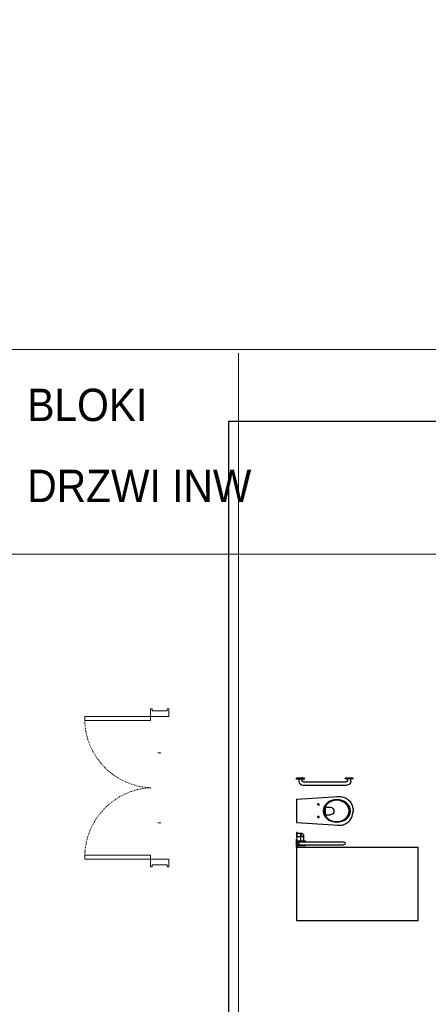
# Model space of a CAD drawing. Header units: metres. Extents: x 6502846 to 6512378, y 5892705 to 5896166.
# Tile 44 of 73: x 6504164 to 6504214, y 5895278 to 5895400. Entities that reach past the tile are written whole.
import ezdxf

# ---------------------------------------------------------------- set-up
doc = ezdxf.new("R2010")
doc.units = ezdxf.units.M
doc.header["$MEASUREMENT"] = 0
doc.linetypes.add('DASHED2', pattern=[0.375, 0.25, -0.125])
doc.layers.get('0').update_dxf_attribs({"color": 2})
doc.layers.add('_tabelki_ramki_cienkie', color=251, linetype='Continuous', lineweight=5)
doc.layers.add('I_stolarka drzwiowa', color=202, linetype='Continuous', lineweight=15)
doc.layers.add('A_izol_term', color=190, linetype='Continuous')
doc.layers.add('A_wyposażenie_sanitarne', color=131, linetype='Continuous')
doc.styles.add('Arial', font='arial.ttf', dxfattribs={"width": 0.9})

# ---------------------------------------------------------------- blocks, each defined once
blk = doc.blocks.new('*U852')
at = {"layer": 'I_stolarka drzwiowa', "linetype": 'Continuous', "lineweight": 5}
for points in [[(-0.2, 87.9), (-0.2, 97.4), (1.8, 97.4), (1.8, 94.9), (20.4, 94.9), (20.4, 97.4), (22.4, 97.4), (22.4, 87.9), (-0.2, 87.9)], [(-0.2, 87.9), (-0.2, 82.9), (-81.4, 82.9), (-81.4, 87.9)], [(-0.2, -88.2), (-0.2, -83.2), (-81.4, -83.2), (-81.4, -88.2)], [(-0.2, -88.2), (-0.2, -97.7), (1.8, -97.7), (1.8, -95.2), (20.4, -95.2), (20.4, -97.7), (22.4, -97.7), (22.4, -88.2), (-0.2, -88.2)]]:
    blk.add_lwpolyline(points, close=True, dxfattribs=at)
for points in [[(12.3, 43.2), (8.9, 43.2)], [(12.3, -43.2), (8.9, -43.2)]]:
    blk.add_lwpolyline(points, dxfattribs=at)
at = {"layer": 'I_stolarka drzwiowa', "linetype": 'DASHED2', "lineweight": 5}
for centre, radius, start, end in [((3.6, 84.9), 85, 180.849, 267.5386), ((3.9, -85.1), 85.2, 92.6301, 179.18)]:
    blk.add_arc(centre, radius, start, end, dxfattribs=at)
blk = doc.blocks.new('kibelek dla niepełnosprawnych')
for p, q in [((0, 45), (0, 35)), ((1, 45), (1, 35)), ((1, 42.9), (11, 42.9)), ((1, 41.9), (58.1, 41.9)), ((1, 41.9), (11, 41.9)), ((1, 39.4), (1, 40.4)), ((1, 38.1), (58.1, 38.1)), ((1, 37.1), (11, 37.1)), ((2.7, 38.1), (2.7, 41.9)), ((11, 41.9), (11, 42.9)), ((11, 38.1), (11, 37.1)), ((0, 26.7), (0, 33.3)), ((1, 33.3), (0, 33.3)), ((1, 26.7), (0, 26.7)), ((1, 33.3), (1, 26.7)), ((1, 31.9), (1, 28.1)), ((6.9, 31.9), (1, 31.9)), ((6.9, 28.1), (1, 28.1)), ((0, 14.3), (45.7, 17.2)), ((0, -14.3), (0, 14.3)), ((45.7, 17.2), (50.1, 17.5)), ((50.1, 17.5), (54.7, 17.5)), ((54.7, 17.5), (56.1, 17.5)), ((56.1, 17.5), (57.5, 17.1)), ((57.5, 17.1), (58.9, 16.6)), ((58.9, 16.6), (60.3, 16)), ((60.3, 16), (61.6, 15.2)), ((61.6, 15.2), (62.8, 14.4)), ((62.8, 14.4), (64, 13.4)), ((64, 13.4), (65.6, 11.8)), ((27, 7.5), (25.5, 7.5)), ((27, 7.5), (27, 9)), ((27, 7.5), (27, 6.1)), ((27, 7.5), (28.4, 7.5)), ((35.2, -3.5), (35.2, 4)), ((36.5, 4.9), (41.8, 4.9)), ((65.6, 11.8), (66.9, 10)), ((66.9, 10), (67.7, 8.7)), ((67.7, 8.7), (68.8, 6.5)), ((68.8, 6.5), (69.2, 5.1)), ((69.2, 5.1), (69.7, 3)), ((69.7, 3), (69.9, 1.5)), ((69.9, 1.5), (70, 0)), ((69.9, -1.5), (70, 0)), ((27, -8), (25.5, -8)), ((27, -8), (27, -6.5)), ((27, -8), (27, -9.4)), ((27, -8), (28.4, -8)), ((36.5, -4.4), (41.8, -4.4)), ((64, -13.4), (65.6, -11.8)), ((65.6, -11.8), (66.9, -10)), ((66.9, -10), (67.7, -8.7)), ((67.7, -8.7), (68.8, -6.5)), ((68.8, -6.5), (69.2, -5.1)), ((69.2, -5.1), (69.7, -3)), ((69.7, -3), (69.9, -1.5)), ((0, -14.3), (45.7, -17.5)), ((45.7, -17.5), (50.1, -17.8)), ((50.1, -17.8), (54.7, -17.8)), ((54.7, -17.8), (56.1, -17.5)), ((56.1, -17.5), (57.5, -17.1)), ((57.5, -17.1), (58.9, -16.6)), ((58.9, -16.6), (60.3, -16)), ((60.3, -16), (61.6, -15.2)), ((61.6, -15.2), (62.8, -14.4)), ((62.8, -14.4), (64, -13.4)), ((61.9, -31.5), (8.1, -31.5)), ((59.6, -35.3), (10.4, -35.3)), ((10, -39.3), (0, -39.3)), ((3.1, -36.5), (3.1, -39.3)), ((6.9, -38.8), (6.9, -39.3)), ((10, -39.3), (10, -40.3)), ((60, -39.4), (60, -40.4)), ((70, -39.4), (60, -39.4)), ((63.1, -38.8), (63.1, -39.4)), ((66.9, -36.6), (66.9, -39.4)), ((70, -39.4), (70, -40.4))]:
    blk.add_line(p, q)
for points in [[(1, 45), (0, 45)], [(5, 30), (5, 38.1)], [(8.8, 30), (8.8, 38.1)], [(1, 35), (0, 35)], [(0, -39.3), (0, -40.4)], [(10, -40.3), (0, -40.3)], [(70, -40.4), (60, -40.4)]]:
    blk.add_lwpolyline(points)
for centre, radius, start, end in [((58.1, 40), 1.9, 270, 90), ((6.9, 30), 1.9, 90, 270), ((6.9, 30), 1.9, 90, 270), ((6.9, 30), 1.9, 270, 90), ((36.4, 3.7), 1.2, 84.1101, 167.7661), ((41.5, 0.3), 4.7, 272.8022, 87.1978), ((36.4, -3.2), 1.2, 192.2339, 275.8899), ((8.1, -36.5), 5, 89.9953, 179.9953), ((10.4, -38.8), 3.5, 89.9953, 179.9953), ((59.6, -38.8), 3.5, 359.9953, 89.9953), ((61.9, -36.6), 5, 359.9953, 89.9953)]:
    blk.add_arc(centre, radius, start, end)
for centre, major_axis, ratio in [((49.8, 0.1), (16.8, 0), 0.823529), ((49.5, 0.1), (15.5, 0), 0.845174)]:
    blk.add_ellipse(centre, major_axis=major_axis, ratio=ratio)
for centre in [(27, 7.5), (27, -8)]:
    blk.add_ellipse(centre, major_axis=(-0.599, 0.599), ratio=1, start_param=5.497787, end_param=11.780972)

msp = doc.modelspace()

# ---------------------------------------------------------------- linework, layer by layer
at = {"layer": '_tabelki_ramki_cienkie'}
for points in [[(6504468.857, 5895359.273), (6503575.763, 5895359.273)], [(6504190.792, 5895358.828), (6504190.792, 5895232.067)], [(6504468.857, 5895334.05), (6503261.181, 5895334.05)]]:
    msp.add_lwpolyline(points, dxfattribs=at)
at = {"layer": 'A_izol_term'}
msp.add_lwpolyline([(6504269.768, 5895399.998), (6504269.768, 5895350.398), (6504189.568, 5895350.398), (6504189.568, 5895190.998), (6504425.568, 5895190.998), (6504425.568, 5895350.398), (6504385.368, 5895350.398), (6504385.368, 5895356.598)], dxfattribs=at)
at = {"layer": 'A_wyposażenie_sanitarne'}
msp.add_lwpolyline([(6504197.96, 5895297.821), (6504197.96, 5895288.821), (6504212.96, 5895288.821), (6504212.96, 5895297.821)], close=True, dxfattribs=at)

# ---------------------------------------------------------------- block references
at = {"xscale": 0.1, "yscale": 0.1, "zscale": 0.1}
msp.add_blockref('*U852', (6504179.972, 5895305.201), dxfattribs=at)
at = {"layer": 'A_wyposażenie_sanitarne', "xscale": -0.1, "yscale": 0.1, "zscale": 0.1, "rotation": 180}
msp.add_blockref('kibelek dla niepełnosprawnych', (6504197.96, 5895302.349), dxfattribs=at)

# ---------------------------------------------------------------- texts
at = {"insert": (6504164.741, 5895354.458), "char_height": 3.3, "width": 86.25731, "attachment_point": 1, "line_spacing_factor": 1.5, "style": 'Arial'}
msp.add_mtext('{\\H1.212x;BLOKI \\PDRZWI INW\\P}   ', dxfattribs=at)

doc.saveas('drawing.dxf')
